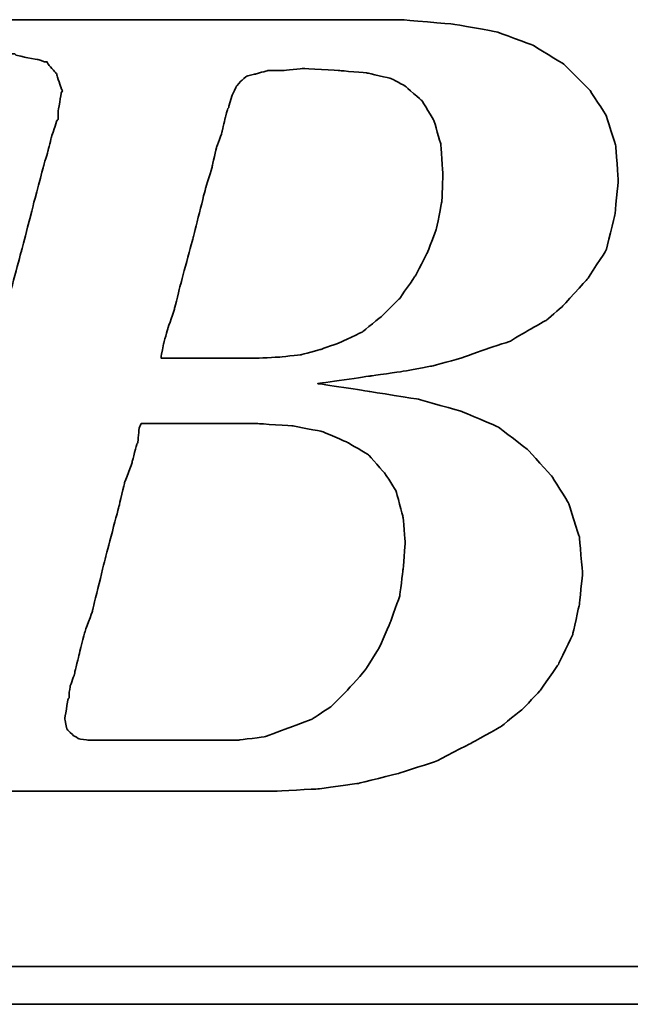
# Model space of a CAD drawing. Header units: millimetres. Extents: x 760 to 1019, y 225 to 309.
# Tile 33 of 56: x 952.25 to 953.68, y 247.71 to 250. Entities that reach past the tile are written whole.
import ezdxf

# ---------------------------------------------------------------- set-up
doc = ezdxf.new("R2010")
doc.units = ezdxf.units.MM
doc.header["$LTSCALE"] = 0.15
doc.layers.add('DIM', color=4, linetype='CONTINUOUS')
doc.layers.add('layer 1', color=7, linetype='CONTINUOUS')

# ---------------------------------------------------------------- blocks, each defined once
blk = doc.blocks.new('TBI MOTION logo(完整正式版)')
at = {"layer": 'layer 1', "color": 22, "lineweight": 35}
for points, knots in [([(-64.65375, -6.86375), (-64.65375, -6.86375), (-64.84375, -7.29625), (-64.84375, -7.29625), (-64.84375, -7.29625), (-64.84375, -7.29625), (-64.86875, -7.34375), (-64.86875, -7.34375), (-64.86875, -7.34375), (-64.86875, -7.34375), (-64.86875, -7.36875), (-64.86875, -7.36875), (-64.86875, -7.36875), (-64.86875, -7.36875), (-65.15375, -7.65375), (-65.15375, -7.65375), (-65.15375, -7.65375), (-65.15375, -7.65375), (-65.17875, -7.65375), (-65.17875, -7.65375), (-65.17875, -7.65375), (-65.17875, -7.65375), (-65.20375, -7.67875), (-65.20375, -7.67875), (-65.20375, -7.67875), (-65.20375, -7.67875), (-65.58875, -7.87125), (-65.58875, -7.87125), (-65.58875, -7.87125), (-65.58875, -7.87125), (-65.63375, -7.87125), (-65.63375, -7.87125), (-65.63375, -7.87125), (-65.63375, -7.87125), (-65.65875, -7.89375), (-65.65875, -7.89375), (-65.65875, -7.89375), (-65.65875, -7.89375), (-66.09375, -7.94375), (-66.09375, -7.94375), (-66.09375, -7.94375), (-66.09375, -7.94375), (-66.11375, -7.94375), (-66.11375, -7.94375), (-66.11375, -7.94375), (-66.11375, -7.94375), (-66.16375, -7.94375), (-66.16375, -7.94375), (-66.16375, -7.94375), (-66.16375, -7.94375), (-66.30875, -7.94375), (-66.30875, -7.94375), (-66.30875, -7.94375), (-66.30875, -7.94375), (-66.69375, -7.94375), (-66.69375, -7.94375), (-66.69375, -7.94375), (-66.69375, -7.94375), (-67.07375, -7.94375), (-67.07375, -7.94375), (-67.07375, -7.94375), (-67.07375, -7.94375), (-67.12375, -7.94375), (-67.12375, -7.94375), (-67.12375, -7.94375), (-67.12375, -7.94375), (-67.12375, -7.96625), (-67.12375, -7.96625), (-67.12375, -7.96625), (-67.12375, -7.96625), (-67.14875, -7.99125), (-67.14875, -7.99125), (-67.14875, -7.99125), (-67.14875, -7.99125), (-67.24375, -8.34875), (-67.24375, -8.34875), (-67.24375, -8.34875), (-67.24375, -8.34875), (-67.31375, -8.68625), (-67.31375, -8.68625), (-67.31375, -8.68625), (-67.31375, -8.68625), (-67.26875, -8.68625), (-67.26875, -8.68625), (-67.26875, -8.68625), (-67.26875, -8.68625), (-67.07375, -8.68625), (-67.07375, -8.68625), (-67.07375, -8.68625), (-67.07375, -8.68625), (-66.54875, -8.68625), (-66.54875, -8.68625), (-66.54875, -8.68625), (-66.54875, -8.68625), (-65.82625, -8.68625), (-65.82625, -8.68625), (-65.82625, -8.68625), (-65.82625, -8.68625), (-65.01375, -8.68625), (-65.01375, -8.68625), (-65.01375, -8.68625), (-65.01375, -8.68625), (-64.05375, -8.68625), (-64.05375, -8.68625), (-64.05375, -8.68625), (-64.05375, -8.68625), (-62.08375, -8.68625), (-62.08375, -8.68625), (-62.08375, -8.68625), (-62.08375, -8.68625), (-60.06875, -8.68625), (-60.06875, -8.68625), (-60.06875, -8.68625), (-60.06875, -8.68625), (-59.10875, -8.68625), (-59.10875, -8.68625), (-59.10875, -8.68625), (-59.10875, -8.68625), (-58.29375, -8.68625), (-58.29375, -8.68625), (-58.29375, -8.68625), (-58.29375, -8.68625), (-57.57375, -8.68625), (-57.57375, -8.68625), (-57.57375, -8.68625), (-57.57375, -8.68625), (-57.04875, -8.68625), (-57.04875, -8.68625), (-57.04875, -8.68625), (-57.04875, -8.68625), (-56.85375, -8.68625), (-56.85375, -8.68625), (-56.85375, -8.68625), (-56.85375, -8.68625), (-56.70875, -8.68625), (-56.70875, -8.68625), (-56.70875, -8.68625), (-56.70875, -8.68625), (-56.61375, -8.68625), (-56.61375, -8.68625), (-56.61375, -8.68625), (-56.61375, -8.68625), (-56.56875, -8.68625), (-56.56875, -8.68625), (-56.56875, -8.68625), (-56.56875, -8.68625), (-55.65375, -8.63875), (-55.65375, -8.63875), (-55.65375, -8.63875), (-55.65375, -8.63875), (-54.76875, -8.51875), (-54.76875, -8.51875), (-54.76875, -8.51875), (-54.76875, -8.51875), (-53.90375, -8.30375), (-53.90375, -8.30375), (-53.90375, -8.30375), (-53.90375, -8.30375), (-53.08875, -8.03875), (-53.08875, -8.03875), (-53.08875, -8.03875), (-53.08875, -8.03875), (-52.34375, -7.65375), (-52.34375, -7.65375), (-52.34375, -7.65375), (-52.34375, -7.65375), (-51.69875, -7.29625), (-51.69875, -7.29625), (-51.69875, -7.29625), (-51.69875, -7.29625), (-51.21875, -6.91125), (-51.21875, -6.91125), (-51.21875, -6.91125), (-51.21875, -6.91125), (-50.83375, -6.50375), (-50.83375, -6.50375), (-50.83375, -6.50375), (-50.83375, -6.50375), (-50.44875, -5.94875), (-50.44875, -5.94875), (-50.44875, -5.94875), (-50.44875, -5.94875), (-50.13875, -5.30375), (-50.13875, -5.30375), (-50.13875, -5.30375), (-50.13875, -5.30375), (-49.99375, -4.65375), (-49.99375, -4.65375), (-49.99375, -4.65375), (-49.99375, -4.65375), (-49.92375, -3.98375), (-49.92375, -3.98375), (-49.92375, -3.98375), (-49.92375, -3.98375), (-49.99375, -3.19374), (-49.99375, -3.19374), (-49.99375, -3.19374), (-49.99375, -3.19374), (-50.23374, -2.44874), (-50.23374, -2.44874), (-50.23374, -2.44874), (-50.23374, -2.44874), (-50.59375, -1.87374), (-50.59375, -1.87374), (-50.59375, -1.87374), (-50.59375, -1.87374), (-51.09875, -1.31874), (-51.09875, -1.31874), (-51.09875, -1.31874), (-51.09875, -1.31874), (-51.74375, -0.81875), (-51.74375, -0.81875), (-51.74375, -0.81875), (-51.74375, -0.81875), (-52.53875, -0.48125), (-52.53875, -0.48125), (-52.53875, -0.48125), (-52.53875, -0.48125), (-53.47375, -0.21875), (-53.47375, -0.21875), (-53.47375, -0.21875), (-53.47375, -0.21875), (-54.52875, -0.04874), (-54.52875, -0.04874), (-54.52875, -0.04874), (-54.52875, -0.04874), (-55.65375, 0.12125), (-55.65375, 0.12125), (-55.65375, 0.12125), (-55.65375, 0.12125), (-54.50375, 0.28624), (-54.50375, 0.28624), (-54.50375, 0.28624), (-54.50375, 0.28624), (-53.83375, 0.38124), (-53.83375, 0.38124), (-53.83375, 0.38124), (-53.83375, 0.38124), (-53.18375, 0.50125), (-53.18375, 0.50125), (-53.18375, 0.50125), (-53.18375, 0.50125), (-52.55875, 0.66874), (-52.55875, 0.66874), (-52.55875, 0.66874), (-52.55875, 0.66874), (-52.03375, 0.86124), (-52.03375, 0.86124), (-52.03375, 0.86124), (-52.03375, 0.86124), (-51.50374, 1.03124), (-51.50374, 1.03124), (-51.50374, 1.03124), (-51.50374, 1.03124), (-51.09875, 1.27125), (-51.09875, 1.27125), (-51.09875, 1.27125), (-51.09875, 1.27125), (-50.71375, 1.48624), (-50.71375, 1.48624), (-50.71375, 1.48624), (-50.71375, 1.48624), (-50.37625, 1.77625), (-50.37625, 1.77625), (-50.37625, 1.77625), (-50.37625, 1.77625), (-49.82375, 2.37625), (-49.82375, 2.37625), (-49.82375, 2.37625), (-49.82375, 2.37625), (-49.41875, 2.99625), (-49.41875, 2.99625), (-49.41875, 2.99625), (-49.41875, 2.99625), (-49.22375, 3.76625), (-49.22375, 3.76625), (-49.22375, 3.76625), (-49.22375, 3.76625), (-49.15375, 4.50874), (-49.15375, 4.50874), (-49.15375, 4.50874), (-49.15375, 4.50874), (-49.20375, 5.25125), (-49.20375, 5.25125), (-49.20375, 5.25125), (-49.20375, 5.25125), (-49.41875, 5.92625), (-49.41875, 5.92625), (-49.41875, 5.92625), (-49.41875, 5.92625), (-49.77875, 6.47625), (-49.77875, 6.47625), (-49.77875, 6.47625), (-49.77875, 6.47625), (-50.33125, 7.02624), (-50.33125, 7.02624), (-50.33125, 7.02624), (-50.33125, 7.02624), (-51.00125, 7.43625), (-51.00125, 7.43625), (-51.00125, 7.43625), (-51.00125, 7.43625), (-51.79375, 7.72625), (-51.79375, 7.72625), (-51.79375, 7.72625), (-51.79375, 7.72625), (-52.72875, 7.89124), (-52.72875, 7.89124), (-52.72875, 7.89124), (-52.72875, 7.89124), (-53.83375, 7.98625), (-53.83375, 7.98625), (-53.83375, 7.98625), (-53.83375, 7.98625), (-53.92875, 7.98625), (-53.92875, 7.98625), (-53.92875, 7.98625), (-53.92875, 7.98625), (-54.26375, 7.98625), (-54.26375, 7.98625), (-54.26375, 7.98625), (-54.26375, 7.98625), (-54.74375, 7.98625), (-54.74375, 7.98625), (-54.74375, 7.98625), (-54.74375, 7.98625), (-55.36875, 7.98625), (-55.36875, 7.98625), (-55.36875, 7.98625), (-55.36875, 7.98625), (-56.13375, 7.98625), (-56.13375, 7.98625), (-56.13375, 7.98625), (-56.13375, 7.98625), (-56.94875, 7.98625), (-56.94875, 7.98625), (-56.94875, 7.98625), (-56.94875, 7.98625), (-58.77625, 7.98625), (-58.77625, 7.98625), (-58.77625, 7.98625), (-58.77625, 7.98625), (-60.59875, 7.98625), (-60.59875, 7.98625), (-60.59875, 7.98625), (-60.59875, 7.98625), (-61.41375, 7.98625), (-61.41375, 7.98625), (-61.41375, 7.98625), (-61.41375, 7.98625), (-62.17875, 7.98625), (-62.17875, 7.98625), (-62.17875, 7.98625), (-62.17875, 7.98625), (-62.80375, 7.98625), (-62.80375, 7.98625), (-62.80375, 7.98625), (-62.80375, 7.98625), (-63.30625, 7.98625), (-63.30625, 7.98625), (-63.30625, 7.98625), (-63.30625, 7.98625), (-63.57375, 7.98625), (-63.57375, 7.98625), (-63.57375, 7.98625), (-63.57375, 7.98625), (-63.57375, 7.96375), (-63.57375, 7.96375), (-63.57375, 7.96375), (-63.57375, 7.96375), (-63.59875, 7.94125), (-63.59875, 7.94125), (-63.59875, 7.94125), (-63.59875, 7.94125), (-63.69375, 7.55625), (-63.69375, 7.55625), (-63.69375, 7.55625), (-63.69375, 7.55625), (-63.76375, 7.24624), (-63.76375, 7.24624), (-63.76375, 7.24624), (-63.76375, 7.24624), (-63.23875, 7.24624), (-63.23875, 7.24624), (-63.23875, 7.24624), (-63.23875, 7.24624), (-62.75875, 7.24624), (-62.75875, 7.24624), (-62.75875, 7.24624), (-62.75875, 7.24624), (-62.61125, 7.24624), (-62.61125, 7.24624), (-62.61125, 7.24624), (-62.61125, 7.24624), (-62.56625, 7.24624), (-62.56625, 7.24624), (-62.56625, 7.24624), (-62.56625, 7.24624), (-62.22875, 7.24624), (-62.22875, 7.24624), (-62.22875, 7.24624), (-62.22875, 7.24624), (-62.20375, 7.24624), (-62.20375, 7.24624), (-62.20375, 7.24624), (-62.20375, 7.24624), (-62.17875, 7.21875), (-62.17875, 7.21875), (-62.17875, 7.21875), (-62.17875, 7.21875), (-61.96375, 7.17125), (-61.96375, 7.17125), (-61.96375, 7.17125), (-61.96375, 7.17125), (-61.72375, 7.12624), (-61.72375, 7.12624), (-61.72375, 7.12624), (-61.72375, 7.12624), (-61.70375, 7.12624), (-61.70375, 7.12624), (-61.70375, 7.12624), (-61.70375, 7.12624), (-61.55875, 7.07624), (-61.55875, 7.07624), (-61.55875, 7.07624), (-61.55875, 7.07624), (-61.50875, 7.07624), (-61.50875, 7.07624), (-61.50875, 7.07624), (-61.50875, 7.07624), (-61.48375, 7.02624), (-61.48375, 7.02624), (-61.48375, 7.02624), (-61.48375, 7.02624), (-61.31875, 6.83375), (-61.31875, 6.83375), (-61.31875, 6.83375), (-61.31875, 6.83375), (-61.29375, 6.81125), (-61.29375, 6.81125), (-61.29375, 6.81125), (-61.29375, 6.81125), (-61.29375, 6.78625), (-61.29375, 6.78625), (-61.29375, 6.78625), (-61.29375, 6.78625), (-61.19875, 6.50124), (-61.19875, 6.50124), (-61.19875, 6.50124), (-61.19875, 6.50124), (-61.17375, 6.45124), (-61.17375, 6.45124), (-61.17375, 6.45124), (-61.17375, 6.45124), (-61.19875, 6.40625), (-61.19875, 6.40625), (-61.19875, 6.40625), (-61.19875, 6.40625), (-61.26875, 5.99624), (-61.26875, 5.99624), (-61.26875, 5.99624), (-61.26875, 5.99624), (-61.26875, 5.85125), (-61.26875, 5.85125), (-61.26875, 5.85125), (-61.26875, 5.85125), (-61.26875, 5.82625), (-61.26875, 5.82625), (-61.26875, 5.82625), (-61.26875, 5.82625), (-61.29375, 5.80625), (-61.29375, 5.80625), (-61.29375, 5.80625), (-61.29375, 5.80625), (-61.34125, 5.66125), (-61.34125, 5.66125), (-61.34125, 5.66125), (-61.34125, 5.66125), (-61.41375, 5.44625), (-61.41375, 5.44625), (-61.41375, 5.44625), (-61.41375, 5.44625), (-61.48375, 5.15625), (-61.48375, 5.15625), (-61.48375, 5.15625), (-61.48375, 5.15625), (-61.58375, 4.82124), (-61.58375, 4.82124), (-61.58375, 4.82124), (-61.58375, 4.82124), (-61.79875, 4.00375), (-61.79875, 4.00375), (-61.79875, 4.00375), (-61.79875, 4.00375), (-62.05875, 2.99625), (-62.05875, 2.99625), (-62.05875, 2.99625), (-62.05875, 2.99625), (-62.34875, 1.91625), (-62.34875, 1.91625), (-62.34875, 1.91625), (-62.34875, 1.91625), (-62.97375, -0.41124), (-62.97375, -0.41124), (-62.97375, -0.41124), (-62.97375, -0.41124), (-63.59875, -2.75875), (-63.59875, -2.75875), (-63.59875, -2.75875), (-63.59875, -2.75875), (-63.88375, -3.86374), (-63.88375, -3.86374), (-63.88375, -3.86374), (-63.88375, -3.86374), (-64.14875, -4.82374), (-64.14875, -4.82374), (-64.14875, -4.82374), (-64.14875, -4.82374), (-64.36375, -5.64125), (-64.36375, -5.64125), (-64.36375, -5.64125), (-64.36375, -5.64125), (-64.43625, -5.97625), (-64.43625, -5.97625), (-64.43625, -5.97625), (-64.43625, -5.97625), (-64.50875, -6.28625), (-64.50875, -6.28625), (-64.50875, -6.28625), (-64.50875, -6.28625), (-64.50875, -6.30875), (-64.50875, -6.30875), (-64.50875, -6.30875), (-64.50875, -6.30875), (-64.57875, -6.50375), (-64.57875, -6.50375), (-64.57875, -6.50375), (-64.57875, -6.50375), (-64.62875, -6.69625), (-64.62875, -6.69625), (-64.62875, -6.69625), (-64.62875, -6.69625), (-64.62875, -6.76875), (-64.62875, -6.76875), (-64.62875, -6.76875), (-64.62875, -6.76875), (-64.62875, -6.81375), (-64.62875, -6.81375), (-64.62875, -6.81375), (-64.62875, -6.81375), (-64.62875, -6.83875), (-64.62875, -6.83875), (-64.62875, -6.83875), (-64.62875, -6.83875), (-64.65375, -6.86375), (-64.65375, -6.86375)], [0, 0, 0, 0, 0.00719424, 0.00719424, 0.00719424, 0.00719425, 0.01438849, 0.01438849, 0.01438849, 0.0143885, 0.02158273, 0.02158273, 0.02158273, 0.02158274, 0.02877698, 0.02877698, 0.02877698, 0.02877699, 0.03597122, 0.03597122, 0.03597122, 0.03597123, 0.04316547, 0.04316547, 0.04316547, 0.04316548, 0.05035971, 0.05035971, 0.05035971, 0.05035972, 0.05755396, 0.05755396, 0.05755396, 0.05755397, 0.0647482, 0.0647482, 0.0647482, 0.06474821, 0.07194245, 0.07194245, 0.07194245, 0.07194246, 0.07913669, 0.07913669, 0.07913669, 0.0791367, 0.08633094, 0.08633094, 0.08633094, 0.08633095, 0.09352518, 0.09352518, 0.09352518, 0.09352519, 0.10071942, 0.10071942, 0.10071942, 0.10071943, 0.10791367, 0.10791367, 0.10791367, 0.10791368, 0.11510791, 0.11510791, 0.11510791, 0.11510792, 0.12230216, 0.12230216, 0.12230216, 0.12230217, 0.1294964, 0.1294964, 0.1294964, 0.12949641, 0.13669065, 0.13669065, 0.13669065, 0.13669066, 0.14388489, 0.14388489, 0.14388489, 0.1438849, 0.15107914, 0.15107914, 0.15107914, 0.15107915, 0.15827338, 0.15827338, 0.15827338, 0.15827339, 0.16546763, 0.16546763, 0.16546763, 0.16546764, 0.17266187, 0.17266187, 0.17266187, 0.17266188, 0.17985612, 0.17985612, 0.17985612, 0.17985613, 0.18705036, 0.18705036, 0.18705036, 0.18705037, 0.1942446, 0.1942446, 0.1942446, 0.19424461, 0.20143885, 0.20143885, 0.20143885, 0.20143886, 0.20863309, 0.20863309, 0.20863309, 0.2086331, 0.21582734, 0.21582734, 0.21582734, 0.21582735, 0.22302158, 0.22302158, 0.22302158, 0.22302159, 0.23021583, 0.23021583, 0.23021583, 0.23021584, 0.23741007, 0.23741007, 0.23741007, 0.23741008, 0.24460432, 0.24460432, 0.24460432, 0.24460433, 0.25179856, 0.25179856, 0.25179856, 0.25179857, 0.25899281, 0.25899281, 0.25899281, 0.25899282, 0.26618705, 0.26618705, 0.26618705, 0.26618706, 0.27338129, 0.27338129, 0.27338129, 0.2733813, 0.28057554, 0.28057554, 0.28057554, 0.28057555, 0.28776978, 0.28776978, 0.28776978, 0.28776979, 0.29496403, 0.29496403, 0.29496403, 0.29496404, 0.30215827, 0.30215827, 0.30215827, 0.30215828, 0.30935252, 0.30935252, 0.30935252, 0.30935253, 0.31654676, 0.31654676, 0.31654676, 0.31654677, 0.32374101, 0.32374101, 0.32374101, 0.32374102, 0.33093525, 0.33093525, 0.33093525, 0.33093526, 0.3381295, 0.3381295, 0.3381295, 0.33812951, 0.34532374, 0.34532374, 0.34532374, 0.34532375, 0.35251799, 0.35251799, 0.35251799, 0.352518, 0.35971223, 0.35971223, 0.35971223, 0.35971224, 0.36690647, 0.36690647, 0.36690647, 0.36690648, 0.37410072, 0.37410072, 0.37410072, 0.37410073, 0.38129496, 0.38129496, 0.38129496, 0.38129497, 0.38848921, 0.38848921, 0.38848921, 0.38848922, 0.39568345, 0.39568345, 0.39568345, 0.39568346, 0.4028777, 0.4028777, 0.4028777, 0.40287771, 0.41007194, 0.41007194, 0.41007194, 0.41007195, 0.41726619, 0.41726619, 0.41726619, 0.4172662, 0.42446043, 0.42446043, 0.42446043, 0.42446044, 0.43165468, 0.43165468, 0.43165468, 0.43165469, 0.43884892, 0.43884892, 0.43884892, 0.43884893, 0.44604317, 0.44604317, 0.44604317, 0.44604318, 0.45323741, 0.45323741, 0.45323741, 0.45323742, 0.46043165, 0.46043165, 0.46043165, 0.46043166, 0.4676259, 0.4676259, 0.4676259, 0.46762591, 0.47482014, 0.47482014, 0.47482014, 0.47482015, 0.48201439, 0.48201439, 0.48201439, 0.4820144, 0.48920863, 0.48920863, 0.48920863, 0.48920864, 0.49640288, 0.49640288, 0.49640288, 0.49640289, 0.50359712, 0.50359712, 0.50359712, 0.50359713, 0.51079137, 0.51079137, 0.51079137, 0.51079138, 0.51798561, 0.51798561, 0.51798561, 0.51798562, 0.52517986, 0.52517986, 0.52517986, 0.52517987, 0.5323741, 0.5323741, 0.5323741, 0.53237411, 0.53956835, 0.53956835, 0.53956835, 0.53956836, 0.54676259, 0.54676259, 0.54676259, 0.5467626, 0.55395683, 0.55395683, 0.55395683, 0.55395684, 0.56115108, 0.56115108, 0.56115108, 0.56115109, 0.56834532, 0.56834532, 0.56834532, 0.56834533, 0.57553957, 0.57553957, 0.57553957, 0.57553958, 0.58273381, 0.58273381, 0.58273381, 0.58273382, 0.58992806, 0.58992806, 0.58992806, 0.58992807, 0.5971223, 0.5971223, 0.5971223, 0.59712231, 0.60431655, 0.60431655, 0.60431655, 0.60431656, 0.61151079, 0.61151079, 0.61151079, 0.6115108, 0.61870504, 0.61870504, 0.61870504, 0.61870505, 0.62589928, 0.62589928, 0.62589928, 0.62589929, 0.63309353, 0.63309353, 0.63309353, 0.63309354, 0.64028777, 0.64028777, 0.64028777, 0.64028778, 0.64748201, 0.64748201, 0.64748201, 0.64748202, 0.65467626, 0.65467626, 0.65467626, 0.65467627, 0.6618705, 0.6618705, 0.6618705, 0.66187051, 0.66906475, 0.66906475, 0.66906475, 0.66906476, 0.67625899, 0.67625899, 0.67625899, 0.676259, 0.68345324, 0.68345324, 0.68345324, 0.68345325, 0.69064748, 0.69064748, 0.69064748, 0.69064749, 0.69784173, 0.69784173, 0.69784173, 0.69784174, 0.70503597, 0.70503597, 0.70503597, 0.70503598, 0.71223022, 0.71223022, 0.71223022, 0.71223023, 0.71942446, 0.71942446, 0.71942446, 0.71942447, 0.72661871, 0.72661871, 0.72661871, 0.72661872, 0.73381295, 0.73381295, 0.73381295, 0.73381296, 0.74100719, 0.74100719, 0.74100719, 0.7410072, 0.74820144, 0.74820144, 0.74820144, 0.74820145, 0.75539568, 0.75539568, 0.75539568, 0.75539569, 0.76258993, 0.76258993, 0.76258993, 0.76258994, 0.76978417, 0.76978417, 0.76978417, 0.76978418, 0.77697842, 0.77697842, 0.77697842, 0.77697843, 0.78417266, 0.78417266, 0.78417266, 0.78417267, 0.79136691, 0.79136691, 0.79136691, 0.79136692, 0.79856115, 0.79856115, 0.79856115, 0.79856116, 0.8057554, 0.8057554, 0.8057554, 0.80575541, 0.81294964, 0.81294964, 0.81294964, 0.81294965, 0.82014388, 0.82014388, 0.82014388, 0.82014389, 0.82733813, 0.82733813, 0.82733813, 0.82733814, 0.83453237, 0.83453237, 0.83453237, 0.83453238, 0.84172662, 0.84172662, 0.84172662, 0.84172663, 0.84892086, 0.84892086, 0.84892086, 0.84892087, 0.85611511, 0.85611511, 0.85611511, 0.85611512, 0.86330935, 0.86330935, 0.86330935, 0.86330936, 0.8705036, 0.8705036, 0.8705036, 0.87050361, 0.87769784, 0.87769784, 0.87769784, 0.87769785, 0.88489209, 0.88489209, 0.88489209, 0.8848921, 0.89208633, 0.89208633, 0.89208633, 0.89208634, 0.89928058, 0.89928058, 0.89928058, 0.89928059, 0.90647482, 0.90647482, 0.90647482, 0.90647483, 0.91366906, 0.91366906, 0.91366906, 0.91366907, 0.92086331, 0.92086331, 0.92086331, 0.92086332, 0.92805755, 0.92805755, 0.92805755, 0.92805756, 0.9352518, 0.9352518, 0.9352518, 0.93525181, 0.94244604, 0.94244604, 0.94244604, 0.94244605, 0.94964029, 0.94964029, 0.94964029, 0.9496403, 0.95683453, 0.95683453, 0.95683453, 0.95683454, 0.96402878, 0.96402878, 0.96402878, 0.96402879, 0.97122302, 0.97122302, 0.97122302, 0.97122303, 0.97841727, 0.97841727, 0.97841727, 0.97841728, 0.98561151, 0.98561151, 0.98561151, 0.98561152, 0.99280576, 0.99280576, 0.99280576, 0.99280577, 1, 1, 1, 1]), ([(-57.50375, 6.35625), (-57.50375, 6.35625), (-57.57375, 6.11625), (-57.57375, 6.11625), (-57.57375, 6.11625), (-57.57375, 6.11625), (-57.57375, 6.09125), (-57.57375, 6.09125), (-57.57375, 6.09125), (-57.57375, 6.09125), (-57.59875, 6.06625), (-57.59875, 6.06625), (-57.59875, 6.06625), (-57.59875, 6.06625), (-57.64875, 5.87625), (-57.64875, 5.87625), (-57.64875, 5.87625), (-57.64875, 5.87625), (-57.71875, 5.58875), (-57.71875, 5.58875), (-57.71875, 5.58875), (-57.71875, 5.58875), (-57.71875, 5.56625), (-57.71875, 5.56625), (-57.71875, 5.56625), (-57.71875, 5.56625), (-57.83875, 5.23125), (-57.83875, 5.23125), (-57.83875, 5.23125), (-57.83875, 5.23125), (-57.93625, 4.82124), (-57.93625, 4.82124), (-57.93625, 4.82124), (-57.93625, 4.82124), (-57.93625, 4.79624), (-57.93625, 4.79624), (-57.93625, 4.79624), (-57.93625, 4.79624), (-58.07875, 4.34125), (-58.07875, 4.34125), (-58.07875, 4.34125), (-58.07875, 4.34125), (-58.34375, 3.28625), (-58.34375, 3.28625), (-58.34375, 3.28625), (-58.34375, 3.28625), (-58.62875, 2.23124), (-58.62875, 2.23124), (-58.62875, 2.23124), (-58.62875, 2.23124), (-58.74875, 1.75125), (-58.74875, 1.75125), (-58.74875, 1.75125), (-58.74875, 1.75125), (-58.74875, 1.72625), (-58.74875, 1.72625), (-58.74875, 1.72625), (-58.74875, 1.72625), (-58.89375, 1.31625), (-58.89375, 1.31625), (-58.89375, 1.31625), (-58.89375, 1.31625), (-58.98875, 0.98124), (-58.98875, 0.98124), (-58.98875, 0.98124), (-58.98875, 0.98124), (-59.03875, 0.71625), (-59.03875, 0.71625), (-59.03875, 0.71625), (-59.03875, 0.71625), (-59.03875, 0.66874), (-59.03875, 0.66874), (-59.03875, 0.66874), (-59.03875, 0.66874), (-58.91875, 0.66874), (-58.91875, 0.66874), (-58.91875, 0.66874), (-58.91875, 0.66874), (-58.53375, 0.66874), (-58.53375, 0.66874), (-58.53375, 0.66874), (-58.53375, 0.66874), (-58.10375, 0.66874), (-58.10375, 0.66874), (-58.10375, 0.66874), (-58.10375, 0.66874), (-57.66875, 0.66874), (-57.66875, 0.66874), (-57.66875, 0.66874), (-57.66875, 0.66874), (-57.33375, 0.66874), (-57.33375, 0.66874), (-57.33375, 0.66874), (-57.33375, 0.66874), (-57.09375, 0.66874), (-57.09375, 0.66874), (-57.09375, 0.66874), (-57.09375, 0.66874), (-56.99875, 0.66874), (-56.99875, 0.66874), (-56.99875, 0.66874), (-56.99875, 0.66874), (-56.49375, 0.69374), (-56.49375, 0.69374), (-56.49375, 0.69374), (-56.49375, 0.69374), (-56.01375, 0.74374), (-56.01375, 0.74374), (-56.01375, 0.74374), (-56.01375, 0.74374), (-55.58375, 0.86124), (-55.58375, 0.86124), (-55.58375, 0.86124), (-55.58375, 0.86124), (-55.17375, 1.00624), (-55.17375, 1.00624), (-55.17375, 1.00624), (-55.17375, 1.00624), (-54.67375, 1.24625), (-54.67375, 1.24625), (-54.67375, 1.24625), (-54.67375, 1.24625), (-54.26375, 1.58124), (-54.26375, 1.58124), (-54.26375, 1.58124), (-54.26375, 1.58124), (-53.87875, 1.96374), (-53.87875, 1.96374), (-53.87875, 1.96374), (-53.87875, 1.96374), (-53.54375, 2.44625), (-53.54375, 2.44625), (-53.54375, 2.44625), (-53.54375, 2.44625), (-53.27875, 2.95125), (-53.27875, 2.95125), (-53.27875, 2.95125), (-53.27875, 2.95125), (-53.08875, 3.45124), (-53.08875, 3.45124), (-53.08875, 3.45124), (-53.08875, 3.45124), (-52.96875, 4.05124), (-52.96875, 4.05124), (-52.96875, 4.05124), (-52.96875, 4.05124), (-52.94375, 4.65125), (-52.94375, 4.65125), (-52.94375, 4.65125), (-52.94375, 4.65125), (-52.99375, 5.30125), (-52.99375, 5.30125), (-52.99375, 5.30125), (-52.99375, 5.30125), (-53.13875, 5.80625), (-53.13875, 5.80625), (-53.13875, 5.80625), (-53.13875, 5.80625), (-53.39875, 6.23625), (-53.39875, 6.23625), (-53.39875, 6.23625), (-53.39875, 6.23625), (-53.75875, 6.54875), (-53.75875, 6.54875), (-53.75875, 6.54875), (-53.75875, 6.54875), (-54.07375, 6.71625), (-54.07375, 6.71625), (-54.07375, 6.71625), (-54.07375, 6.71625), (-54.57375, 6.83375), (-54.57375, 6.83375), (-54.57375, 6.83375), (-54.57375, 6.83375), (-55.17375, 6.88625), (-55.17375, 6.88625), (-55.17375, 6.88625), (-55.17375, 6.88625), (-55.96875, 6.93125), (-55.96875, 6.93125), (-55.96875, 6.93125), (-55.96875, 6.93125), (-56.39875, 6.88625), (-56.39875, 6.88625), (-56.39875, 6.88625), (-56.39875, 6.88625), (-56.42125, 6.88625), (-56.42125, 6.88625), (-56.42125, 6.88625), (-56.42125, 6.88625), (-56.73375, 6.88625), (-56.73375, 6.88625), (-56.73375, 6.88625), (-56.73375, 6.88625), (-56.99875, 6.81125), (-56.99875, 6.81125), (-56.99875, 6.81125), (-56.99875, 6.81125), (-57.02375, 6.81125), (-57.02375, 6.81125), (-57.02375, 6.81125), (-57.02375, 6.81125), (-57.18875, 6.76625), (-57.18875, 6.76625), (-57.18875, 6.76625), (-57.18875, 6.76625), (-57.30875, 6.66625), (-57.30875, 6.66625), (-57.30875, 6.66625), (-57.30875, 6.66625), (-57.40875, 6.54875), (-57.40875, 6.54875), (-57.40875, 6.54875), (-57.40875, 6.54875), (-57.50375, 6.35625), (-57.50375, 6.35625)], [0, 0, 0, 0, 0.01851852, 0.01851852, 0.01851852, 0.01851853, 0.03703704, 0.03703704, 0.03703704, 0.03703705, 0.05555556, 0.05555556, 0.05555556, 0.05555557, 0.07407407, 0.07407407, 0.07407407, 0.07407408, 0.09259259, 0.09259259, 0.09259259, 0.0925926, 0.11111111, 0.11111111, 0.11111111, 0.11111112, 0.12962963, 0.12962963, 0.12962963, 0.12962964, 0.14814815, 0.14814815, 0.14814815, 0.14814816, 0.16666667, 0.16666667, 0.16666667, 0.16666668, 0.18518519, 0.18518519, 0.18518519, 0.1851852, 0.2037037, 0.2037037, 0.2037037, 0.20370371, 0.22222222, 0.22222222, 0.22222222, 0.22222223, 0.24074074, 0.24074074, 0.24074074, 0.24074075, 0.25925926, 0.25925926, 0.25925926, 0.25925927, 0.27777778, 0.27777778, 0.27777778, 0.27777779, 0.2962963, 0.2962963, 0.2962963, 0.29629631, 0.31481481, 0.31481481, 0.31481481, 0.31481482, 0.33333333, 0.33333333, 0.33333333, 0.33333334, 0.35185185, 0.35185185, 0.35185185, 0.35185186, 0.37037037, 0.37037037, 0.37037037, 0.37037038, 0.38888889, 0.38888889, 0.38888889, 0.3888889, 0.40740741, 0.40740741, 0.40740741, 0.40740742, 0.42592593, 0.42592593, 0.42592593, 0.42592594, 0.44444444, 0.44444444, 0.44444444, 0.44444445, 0.46296296, 0.46296296, 0.46296296, 0.46296297, 0.48148148, 0.48148148, 0.48148148, 0.48148149, 0.5, 0.5, 0.5, 0.50000001, 0.51851852, 0.51851852, 0.51851852, 0.51851853, 0.53703704, 0.53703704, 0.53703704, 0.53703705, 0.55555556, 0.55555556, 0.55555556, 0.55555557, 0.57407407, 0.57407407, 0.57407407, 0.57407408, 0.59259259, 0.59259259, 0.59259259, 0.5925926, 0.61111111, 0.61111111, 0.61111111, 0.61111112, 0.62962963, 0.62962963, 0.62962963, 0.62962964, 0.64814815, 0.64814815, 0.64814815, 0.64814816, 0.66666667, 0.66666667, 0.66666667, 0.66666668, 0.68518519, 0.68518519, 0.68518519, 0.6851852, 0.7037037, 0.7037037, 0.7037037, 0.70370371, 0.72222222, 0.72222222, 0.72222222, 0.72222223, 0.74074074, 0.74074074, 0.74074074, 0.74074075, 0.75925926, 0.75925926, 0.75925926, 0.75925927, 0.77777778, 0.77777778, 0.77777778, 0.77777779, 0.7962963, 0.7962963, 0.7962963, 0.79629631, 0.81481481, 0.81481481, 0.81481481, 0.81481482, 0.83333333, 0.83333333, 0.83333333, 0.83333334, 0.85185185, 0.85185185, 0.85185185, 0.85185186, 0.87037037, 0.87037037, 0.87037037, 0.87037038, 0.88888889, 0.88888889, 0.88888889, 0.8888889, 0.90740741, 0.90740741, 0.90740741, 0.90740742, 0.92592593, 0.92592593, 0.92592593, 0.92592594, 0.94444444, 0.94444444, 0.94444444, 0.94444445, 0.96296296, 0.96296296, 0.96296296, 0.96296297, 0.98148148, 0.98148148, 0.98148148, 0.98148149, 1, 1, 1, 1]), ([(-61.03125, -6.57375), (-61.03125, -6.57375), (-61.03125, -6.67125), (-61.03125, -6.67125), (-61.03125, -6.67125), (-61.03125, -6.67125), (-61.05375, -6.69625), (-61.05375, -6.69625), (-61.05375, -6.69625), (-61.05375, -6.69625), (-61.12375, -7.12875), (-61.12375, -7.12875), (-61.12375, -7.12875), (-61.12375, -7.12875), (-61.07875, -7.34375), (-61.07875, -7.34375), (-61.07875, -7.34375), (-61.07875, -7.34375), (-60.93375, -7.48875), (-60.93375, -7.48875), (-60.93375, -7.48875), (-60.93375, -7.48875), (-60.81375, -7.55625), (-60.81375, -7.55625), (-60.81375, -7.55625), (-60.81375, -7.55625), (-60.62375, -7.58375), (-60.62375, -7.58375), (-60.62375, -7.58375), (-60.62375, -7.58375), (-60.30875, -7.58375), (-60.30875, -7.58375), (-60.30875, -7.58375), (-60.30875, -7.58375), (-59.97375, -7.58375), (-59.97375, -7.58375), (-59.97375, -7.58375), (-59.97375, -7.58375), (-59.87875, -7.58375), (-59.87875, -7.58375), (-59.87875, -7.58375), (-59.87875, -7.58375), (-59.63625, -7.58375), (-59.63625, -7.58375), (-59.63625, -7.58375), (-59.63625, -7.58375), (-58.96875, -7.58375), (-58.96875, -7.58375), (-58.96875, -7.58375), (-58.96875, -7.58375), (-58.29375, -7.58375), (-58.29375, -7.58375), (-58.29375, -7.58375), (-58.29375, -7.58375), (-58.05375, -7.58375), (-58.05375, -7.58375), (-58.05375, -7.58375), (-58.05375, -7.58375), (-57.98375, -7.58375), (-57.98375, -7.58375), (-57.98375, -7.58375), (-57.98375, -7.58375), (-57.35875, -7.58375), (-57.35875, -7.58375), (-57.35875, -7.58375), (-57.35875, -7.58375), (-56.78375, -7.50875), (-56.78375, -7.50875), (-56.78375, -7.50875), (-56.78375, -7.50875), (-56.27875, -7.31875), (-56.27875, -7.31875), (-56.27875, -7.31875), (-56.27875, -7.31875), (-55.77375, -7.12875), (-55.77375, -7.12875), (-55.77375, -7.12875), (-55.77375, -7.12875), (-55.36875, -6.86375), (-55.36875, -6.86375), (-55.36875, -6.86375), (-55.36875, -6.86375), (-55.00875, -6.50375), (-55.00875, -6.50375), (-55.00875, -6.50375), (-55.00875, -6.50375), (-54.62375, -6.06875), (-54.62375, -6.06875), (-54.62375, -6.06875), (-54.62375, -6.06875), (-54.31375, -5.56875), (-54.31375, -5.56875), (-54.31375, -5.56875), (-54.31375, -5.56875), (-54.07375, -5.01625), (-54.07375, -5.01625), (-54.07375, -5.01625), (-54.07375, -5.01625), (-53.87875, -4.46374), (-53.87875, -4.46374), (-53.87875, -4.46374), (-53.87875, -4.46374), (-53.80875, -3.91375), (-53.80875, -3.91375), (-53.80875, -3.91375), (-53.80875, -3.91375), (-53.75875, -3.31375), (-53.75875, -3.31375), (-53.75875, -3.31375), (-53.75875, -3.31375), (-53.80875, -2.75875), (-53.80875, -2.75875), (-53.80875, -2.75875), (-53.80875, -2.75875), (-53.95375, -2.20875), (-53.95375, -2.20875), (-53.95375, -2.20875), (-53.95375, -2.20875), (-54.19375, -1.82625), (-54.19375, -1.82625), (-54.19375, -1.82625), (-54.19375, -1.82625), (-54.55375, -1.41875), (-54.55375, -1.41875), (-54.55375, -1.41875), (-54.55375, -1.41875), (-55.00875, -1.15125), (-55.00875, -1.15125), (-55.00875, -1.15125), (-55.00875, -1.15125), (-55.56125, -0.91375), (-55.56125, -0.91375), (-55.56125, -0.91375), (-55.56125, -0.91375), (-56.18125, -0.79375), (-56.18125, -0.79375), (-56.18125, -0.79375), (-56.18125, -0.79375), (-56.94875, -0.74374), (-56.94875, -0.74374), (-56.94875, -0.74374), (-56.94875, -0.74374), (-56.99875, -0.74374), (-56.99875, -0.74374), (-56.99875, -0.74374), (-56.99875, -0.74374), (-57.09375, -0.74374), (-57.09375, -0.74374), (-57.09375, -0.74374), (-57.09375, -0.74374), (-57.38375, -0.74374), (-57.38375, -0.74374), (-57.38375, -0.74374), (-57.38375, -0.74374), (-57.76875, -0.74374), (-57.76875, -0.74374), (-57.76875, -0.74374), (-57.76875, -0.74374), (-58.24625, -0.74374), (-58.24625, -0.74374), (-58.24625, -0.74374), (-58.24625, -0.74374), (-58.72875, -0.74374), (-58.72875, -0.74374), (-58.72875, -0.74374), (-58.72875, -0.74374), (-59.20875, -0.74374), (-59.20875, -0.74374), (-59.20875, -0.74374), (-59.20875, -0.74374), (-59.46875, -0.74374), (-59.46875, -0.74374), (-59.46875, -0.74374), (-59.46875, -0.74374), (-59.51625, -0.83875), (-59.51625, -0.83875), (-59.51625, -0.83875), (-59.51625, -0.83875), (-59.54375, -1.15125), (-59.54375, -1.15125), (-59.54375, -1.15125), (-59.54375, -1.15125), (-59.56375, -1.17874), (-59.56375, -1.17874), (-59.56375, -1.17874), (-59.56375, -1.17874), (-59.66375, -1.55875), (-59.66375, -1.55875), (-59.66375, -1.55875), (-59.66375, -1.55875), (-59.66375, -1.58375), (-59.66375, -1.58375), (-59.66375, -1.58375), (-59.66375, -1.58375), (-59.82875, -2.01874), (-59.82875, -2.01874), (-59.82875, -2.01874), (-59.82875, -2.01874), (-59.94875, -2.52125), (-59.94875, -2.52125), (-59.94875, -2.52125), (-59.94875, -2.52125), (-60.23875, -3.62375), (-60.23875, -3.62375), (-60.23875, -3.62375), (-60.23875, -3.62375), (-60.52375, -4.77624), (-60.52375, -4.77624), (-60.52375, -4.77624), (-60.52375, -4.77624), (-60.52375, -4.79874), (-60.52375, -4.79874), (-60.52375, -4.79874), (-60.52375, -4.79874), (-60.69125, -5.25375), (-60.69125, -5.25375), (-60.69125, -5.25375), (-60.69125, -5.25375), (-60.81375, -5.73625), (-60.81375, -5.73625), (-60.81375, -5.73625), (-60.81375, -5.73625), (-60.90875, -6.11875), (-60.90875, -6.11875), (-60.90875, -6.11875), (-60.90875, -6.11875), (-60.90875, -6.14375), (-60.90875, -6.14375), (-60.90875, -6.14375), (-60.90875, -6.14375), (-61.00375, -6.40875), (-61.00375, -6.40875), (-61.00375, -6.40875), (-61.00375, -6.40875), (-61.03125, -6.57375), (-61.03125, -6.57375)], [0, 0, 0, 0, 0.01694915, 0.01694915, 0.01694915, 0.01694916, 0.03389831, 0.03389831, 0.03389831, 0.03389832, 0.05084746, 0.05084746, 0.05084746, 0.05084747, 0.06779661, 0.06779661, 0.06779661, 0.06779662, 0.08474576, 0.08474576, 0.08474576, 0.08474577, 0.10169492, 0.10169492, 0.10169492, 0.10169493, 0.11864407, 0.11864407, 0.11864407, 0.11864408, 0.13559322, 0.13559322, 0.13559322, 0.13559323, 0.15254237, 0.15254237, 0.15254237, 0.15254238, 0.16949153, 0.16949153, 0.16949153, 0.16949154, 0.18644068, 0.18644068, 0.18644068, 0.18644069, 0.20338983, 0.20338983, 0.20338983, 0.20338984, 0.22033898, 0.22033898, 0.22033898, 0.22033899, 0.23728814, 0.23728814, 0.23728814, 0.23728815, 0.25423729, 0.25423729, 0.25423729, 0.2542373, 0.27118644, 0.27118644, 0.27118644, 0.27118645, 0.28813559, 0.28813559, 0.28813559, 0.2881356, 0.30508475, 0.30508475, 0.30508475, 0.30508476, 0.3220339, 0.3220339, 0.3220339, 0.32203391, 0.33898305, 0.33898305, 0.33898305, 0.33898306, 0.3559322, 0.3559322, 0.3559322, 0.35593221, 0.37288136, 0.37288136, 0.37288136, 0.37288137, 0.38983051, 0.38983051, 0.38983051, 0.38983052, 0.40677966, 0.40677966, 0.40677966, 0.40677967, 0.42372881, 0.42372881, 0.42372881, 0.42372882, 0.44067797, 0.44067797, 0.44067797, 0.44067798, 0.45762712, 0.45762712, 0.45762712, 0.45762713, 0.47457627, 0.47457627, 0.47457627, 0.47457628, 0.49152542, 0.49152542, 0.49152542, 0.49152543, 0.50847458, 0.50847458, 0.50847458, 0.50847459, 0.52542373, 0.52542373, 0.52542373, 0.52542374, 0.54237288, 0.54237288, 0.54237288, 0.54237289, 0.55932203, 0.55932203, 0.55932203, 0.55932204, 0.57627119, 0.57627119, 0.57627119, 0.5762712, 0.59322034, 0.59322034, 0.59322034, 0.59322035, 0.61016949, 0.61016949, 0.61016949, 0.6101695, 0.62711864, 0.62711864, 0.62711864, 0.62711865, 0.6440678, 0.6440678, 0.6440678, 0.64406781, 0.66101695, 0.66101695, 0.66101695, 0.66101696, 0.6779661, 0.6779661, 0.6779661, 0.67796611, 0.69491525, 0.69491525, 0.69491525, 0.69491526, 0.71186441, 0.71186441, 0.71186441, 0.71186442, 0.72881356, 0.72881356, 0.72881356, 0.72881357, 0.74576271, 0.74576271, 0.74576271, 0.74576272, 0.76271186, 0.76271186, 0.76271186, 0.76271187, 0.77966102, 0.77966102, 0.77966102, 0.77966103, 0.79661017, 0.79661017, 0.79661017, 0.79661018, 0.81355932, 0.81355932, 0.81355932, 0.81355933, 0.83050847, 0.83050847, 0.83050847, 0.83050848, 0.84745763, 0.84745763, 0.84745763, 0.84745764, 0.86440678, 0.86440678, 0.86440678, 0.86440679, 0.88135593, 0.88135593, 0.88135593, 0.88135594, 0.89830508, 0.89830508, 0.89830508, 0.89830509, 0.91525424, 0.91525424, 0.91525424, 0.91525425, 0.93220339, 0.93220339, 0.93220339, 0.9322034, 0.94915254, 0.94915254, 0.94915254, 0.94915255, 0.96610169, 0.96610169, 0.96610169, 0.9661017, 0.98305085, 0.98305085, 0.98305085, 0.98305086, 1, 1, 1, 1]), ([(75.90875, -9.47875), (75.90875, -9.47875), (75.90875, -12.28625), (75.90875, -12.28625), (75.90875, -12.28625), (75.90875, -12.28625), (75.90875, -12.47875), (75.90875, -12.47875), (75.90875, -12.47875), (75.90875, -12.47875), (75.71625, -12.47875), (75.71625, -12.47875), (75.71625, -12.47875), (75.71625, -12.47875), (-88.32875, -12.47875), (-88.32875, -12.47875), (-88.32875, -12.47875), (-88.32875, -12.47875), (-88.32875, -13.29375), (-88.32875, -13.29375), (-88.32875, -13.29375), (-88.32875, -13.29375), (82.89125, -13.29375), (82.89125, -13.29375), (82.89125, -13.29375), (82.89125, -13.29375), (75.90875, -9.47875), (75.90875, -9.47875)], [0, 0, 0, 0, 0.14285714, 0.14285714, 0.14285714, 0.14285715, 0.28571429, 0.28571429, 0.28571429, 0.2857143, 0.42857143, 0.42857143, 0.42857143, 0.42857144, 0.57142857, 0.57142857, 0.57142857, 0.57142858, 0.71428571, 0.71428571, 0.71428571, 0.71428572, 0.85714286, 0.85714286, 0.85714286, 0.85714287, 1, 1, 1, 1])]:
    blk.add_open_spline(points, degree=3, knots=knots, dxfattribs=at)

msp = doc.modelspace()

# ---------------------------------------------------------------- block references
at = {"layer": 'DIM', "color": 0, "xscale": 0.1080406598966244, "yscale": 0.1080406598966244, "zscale": 0.1080406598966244}
msp.add_blockref('TBI MOTION logo(完整正式版)', (958.9594, 249.1414), dxfattribs=at)

doc.saveas('drawing.dxf')
